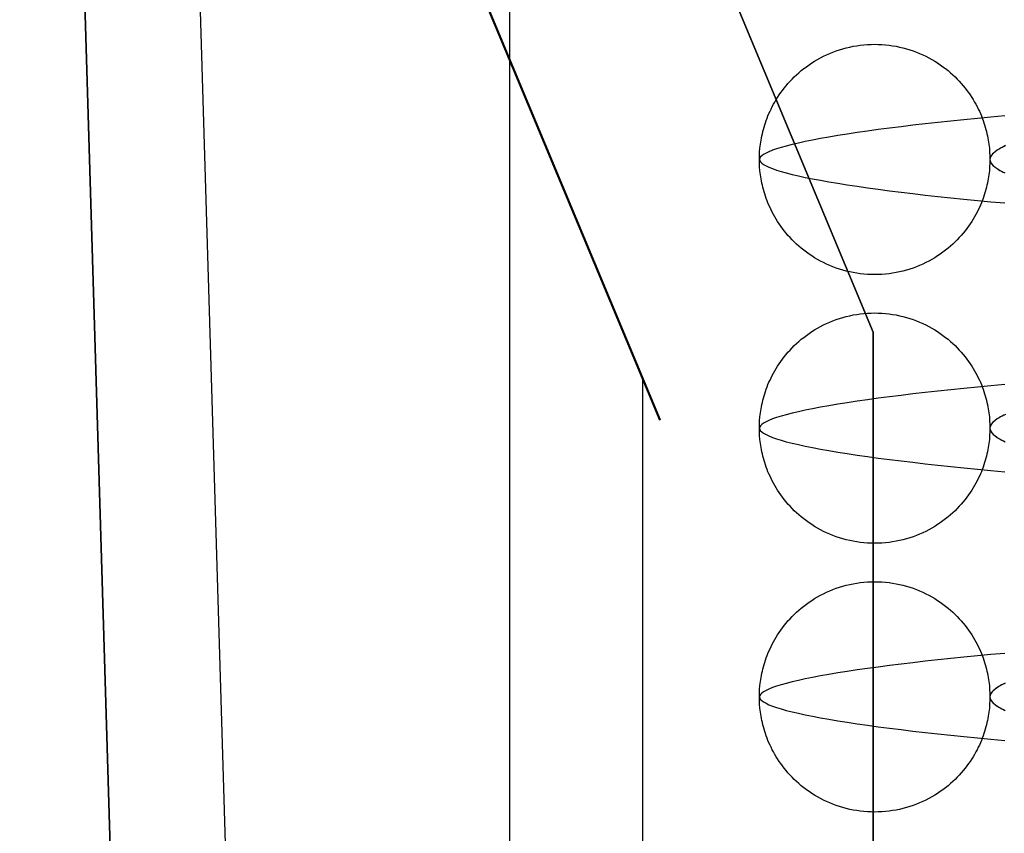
# Model space of a CAD drawing. Header units: millimetres. Extents: x -88 to 88, y -12 to 103.
# Tile 209 of 256: x -36.38 to -35.1, y 13.48 to 14.54. Entities that reach past the tile are written whole.
import ezdxf

# ---------------------------------------------------------------- set-up
doc = ezdxf.new("R2010")
doc.units = ezdxf.units.MM
doc.layers.add('Default', color=7, linetype='Continuous', true_color=0x000000)

msp = doc.modelspace()

# ---------------------------------------------------------------- linework, layer by layer
at = {"layer": 'Default', "color": 254, "true_color": 0xcad1ee, "extrusion": (1, 0, 0)}
for points in [[(17.535, -3.27), (12.7371, -3.3537)], [(17.5315, -3.07), (12.7336, -3.1538)], [(14.4352, -3.07), (14.4352, -3.27)], [(14.3811, -3.125), (14.3846, -3.325)], [(14.1352, -3.07), (14.1352, -3.27)], [(14.0769, -3.3304), (14.0734, -3.1304)], [(12.8371, -3.352), (14.0769, -3.3304)], [(14.0734, -3.1304), (12.8336, -3.152)]]:
    msp.add_lwpolyline(points, dxfattribs=at)
at = {"layer": 'Default', "color": 254, "true_color": 0xcad1ee}
for points in [[(-36.2533, 13.1897), (-36.3791, 17.3829)], [(-36.2533, 13.1897), (-36.3791, 17.3829)], [(-36.3791, 17.3829), (-36.2533, 13.1897)], [(-36.3791, 17.3829), (-36.2533, 13.1897)], [(-36.2292, 17.3874), (-36.1033, 13.1942)], [(-35.7412, 10.397), (-35.7412, 17.2352)], [(-35.5182, 14.7352), (-35.2682, 14.1352)], [(-35.5182, 14.7352), (-35.2682, 14.1352)], [(-35.2682, 14.1352), (-35.5182, 14.7352)], [(-35.4162, 14.3602), (-35.4161, 14.3649), (-35.4159, 14.3699), (-35.4155, 14.3749), (-35.4148, 14.3801), (-35.4145, 14.3827), (-35.414, 14.3854), (-35.4135, 14.3881), (-35.413, 14.3909), (-35.4124, 14.3937), (-35.4117, 14.3965), (-35.411, 14.3993), (-35.4102, 14.4022), (-35.4093, 14.4051), (-35.4084, 14.408), (-35.4073, 14.4109), (-35.4062, 14.4139), (-35.4051, 14.4169), (-35.4038, 14.4199), (-35.4024, 14.4229), (-35.401, 14.4259), (-35.3995, 14.429), (-35.3979, 14.432), (-35.3962, 14.435), (-35.3944, 14.4381), (-35.3925, 14.4411), (-35.3905, 14.4442), (-35.3884, 14.4472), (-35.3862, 14.4502), (-35.3839, 14.4532), (-35.3815, 14.4561), (-35.379, 14.4591), (-35.3763, 14.462), (-35.3736, 14.4649), (-35.3708, 14.4677), (-35.3679, 14.4705), (-35.3648, 14.4732), (-35.3617, 14.4759), (-35.3584, 14.4785), (-35.355, 14.481), (-35.3516, 14.4835), (-35.348, 14.4859), (-35.3444, 14.4882), (-35.3406, 14.4904), (-35.3368, 14.4925), (-35.3328, 14.4946), (-35.3288, 14.4965), (-35.3247, 14.4983), (-35.3205, 14.5), (-35.3163, 14.5016), (-35.3119, 14.503), (-35.3075, 14.5044), (-35.3031, 14.5056), (-35.2986, 14.5066), (-35.2941, 14.5076), (-35.2895, 14.5084), (-35.2849, 14.509), (-35.2802, 14.5095), (-35.2755, 14.5099), (-35.2709, 14.5101), (-35.2662, 14.5102), (-35.2615, 14.5101), (-35.2568, 14.5099), (-35.2521, 14.5095), (-35.2475, 14.509), (-35.2429, 14.5084), (-35.2383, 14.5076), (-35.2338, 14.5066), (-35.2293, 14.5056), (-35.2248, 14.5044), (-35.2204, 14.503), (-35.2161, 14.5016), (-35.2118, 14.5), (-35.2077, 14.4983), (-35.2035, 14.4965), (-35.1995, 14.4946), (-35.1956, 14.4925), (-35.1917, 14.4904), (-35.188, 14.4882), (-35.1843, 14.4859), (-35.1808, 14.4835), (-35.1773, 14.481), (-35.174, 14.4785), (-35.1707, 14.4759), (-35.1675, 14.4732), (-35.1645, 14.4705), (-35.1616, 14.4677), (-35.1587, 14.4649), (-35.156, 14.462), (-35.1534, 14.4591), (-35.1509, 14.4561), (-35.1485, 14.4532), (-35.1462, 14.4502), (-35.144, 14.4472), (-35.1419, 14.4442), (-35.1399, 14.4411), (-35.138, 14.4381), (-35.1362, 14.435), (-35.1345, 14.432), (-35.1329, 14.429), (-35.1313, 14.4259), (-35.1299, 14.4229), (-35.1286, 14.4199), (-35.1273, 14.4169), (-35.1261, 14.4139), (-35.125, 14.4109), (-35.124, 14.408), (-35.1231, 14.4051), (-35.1222, 14.4022), (-35.1214, 14.3993), (-35.1206, 14.3965), (-35.12, 14.3937), (-35.1194, 14.3909), (-35.1188, 14.3881), (-35.1183, 14.3854), (-35.1179, 14.3827), (-35.1175, 14.3801), (-35.1169, 14.3749), (-35.1165, 14.3699), (-35.1163, 14.3649), (-35.1162, 14.3602)], [(-35.1162, 14.3602), (-35.1163, 14.3554), (-35.1165, 14.3505), (-35.1169, 14.3455), (-35.1175, 14.3403), (-35.1179, 14.3376), (-35.1183, 14.3349), (-35.1188, 14.3322), (-35.1194, 14.3295), (-35.12, 14.3267), (-35.1206, 14.3239), (-35.1214, 14.3211), (-35.1222, 14.3182), (-35.1231, 14.3153), (-35.124, 14.3124), (-35.125, 14.3094), (-35.1261, 14.3065), (-35.1273, 14.3035), (-35.1286, 14.3005), (-35.1299, 14.2975), (-35.1313, 14.2945), (-35.1329, 14.2914), (-35.1345, 14.2884), (-35.1362, 14.2853), (-35.138, 14.2823), (-35.1399, 14.2793), (-35.1419, 14.2762), (-35.144, 14.2732), (-35.1462, 14.2702), (-35.1485, 14.2672), (-35.1509, 14.2642), (-35.1534, 14.2613), (-35.156, 14.2584), (-35.1587, 14.2555), (-35.1616, 14.2527), (-35.1645, 14.2499), (-35.1675, 14.2472), (-35.1707, 14.2445), (-35.174, 14.2419), (-35.1773, 14.2393), (-35.1808, 14.2369), (-35.1843, 14.2345), (-35.188, 14.2322), (-35.1917, 14.23), (-35.1956, 14.2278), (-35.1995, 14.2258), (-35.2035, 14.2239), (-35.2077, 14.2221), (-35.2118, 14.2204), (-35.2161, 14.2188), (-35.2204, 14.2173), (-35.2248, 14.216), (-35.2293, 14.2148), (-35.2338, 14.2137), (-35.2383, 14.2128), (-35.2429, 14.212), (-35.2475, 14.2114), (-35.2521, 14.2108), (-35.2568, 14.2105), (-35.2615, 14.2103), (-35.2662, 14.2102), (-35.2709, 14.2103), (-35.2755, 14.2105), (-35.2802, 14.2108), (-35.2849, 14.2114), (-35.2895, 14.212), (-35.2941, 14.2128), (-35.2986, 14.2137), (-35.3031, 14.2148), (-35.3075, 14.216), (-35.3119, 14.2173), (-35.3163, 14.2188), (-35.3205, 14.2204), (-35.3247, 14.2221), (-35.3288, 14.2239), (-35.3328, 14.2258), (-35.3368, 14.2278), (-35.3406, 14.23), (-35.3444, 14.2322), (-35.348, 14.2345), (-35.3516, 14.2369), (-35.355, 14.2393), (-35.3584, 14.2419), (-35.3617, 14.2445), (-35.3648, 14.2472), (-35.3679, 14.2499), (-35.3708, 14.2527), (-35.3736, 14.2555), (-35.3763, 14.2584), (-35.379, 14.2613), (-35.3815, 14.2642), (-35.3839, 14.2672), (-35.3862, 14.2702), (-35.3884, 14.2732), (-35.3905, 14.2762), (-35.3925, 14.2793), (-35.3944, 14.2823), (-35.3962, 14.2853), (-35.3979, 14.2884), (-35.3995, 14.2914), (-35.401, 14.2945), (-35.4024, 14.2975), (-35.4038, 14.3005), (-35.4051, 14.3035), (-35.4062, 14.3065), (-35.4073, 14.3094), (-35.4084, 14.3124), (-35.4093, 14.3153), (-35.4102, 14.3182), (-35.411, 14.3211), (-35.4117, 14.3239), (-35.4124, 14.3267), (-35.413, 14.3295), (-35.4135, 14.3322), (-35.414, 14.3349), (-35.4145, 14.3376), (-35.4148, 14.3403), (-35.4155, 14.3455), (-35.4159, 14.3505), (-35.4161, 14.3554), (-35.4162, 14.3602)], [(-35.4162, 14.0102), (-35.4161, 14.0149), (-35.4159, 14.0199), (-35.4155, 14.0249), (-35.4148, 14.0301), (-35.4145, 14.0327), (-35.414, 14.0354), (-35.4135, 14.0381), (-35.413, 14.0409), (-35.4124, 14.0437), (-35.4117, 14.0465), (-35.411, 14.0493), (-35.4102, 14.0522), (-35.4093, 14.0551), (-35.4084, 14.058), (-35.4073, 14.0609), (-35.4062, 14.0639), (-35.4051, 14.0669), (-35.4038, 14.0699), (-35.4024, 14.0729), (-35.401, 14.0759), (-35.3995, 14.079), (-35.3979, 14.082), (-35.3962, 14.085), (-35.3944, 14.0881), (-35.3925, 14.0911), (-35.3905, 14.0942), (-35.3884, 14.0972), (-35.3862, 14.1002), (-35.3839, 14.1032), (-35.3815, 14.1061), (-35.379, 14.1091), (-35.3763, 14.112), (-35.3736, 14.1149), (-35.3708, 14.1177), (-35.3679, 14.1205), (-35.3648, 14.1232), (-35.3617, 14.1259), (-35.3584, 14.1285), (-35.355, 14.131), (-35.3516, 14.1335), (-35.348, 14.1359), (-35.3444, 14.1382), (-35.3406, 14.1404), (-35.3368, 14.1425), (-35.3328, 14.1446), (-35.3288, 14.1465), (-35.3247, 14.1483), (-35.3205, 14.15), (-35.3163, 14.1516), (-35.3119, 14.153), (-35.3075, 14.1544), (-35.3031, 14.1556), (-35.2986, 14.1566), (-35.2941, 14.1576), (-35.2895, 14.1584), (-35.2849, 14.159), (-35.2802, 14.1595), (-35.2755, 14.1599), (-35.2709, 14.1601), (-35.2662, 14.1602), (-35.2615, 14.1601), (-35.2568, 14.1599), (-35.2521, 14.1595), (-35.2475, 14.159), (-35.2429, 14.1584), (-35.2383, 14.1576), (-35.2338, 14.1566), (-35.2293, 14.1556), (-35.2248, 14.1544), (-35.2204, 14.153), (-35.2161, 14.1516), (-35.2118, 14.15), (-35.2077, 14.1483), (-35.2035, 14.1465), (-35.1995, 14.1446), (-35.1956, 14.1425), (-35.1917, 14.1404), (-35.188, 14.1382), (-35.1843, 14.1359), (-35.1808, 14.1335), (-35.1773, 14.131), (-35.174, 14.1285), (-35.1707, 14.1259), (-35.1675, 14.1232), (-35.1645, 14.1205), (-35.1616, 14.1177), (-35.1587, 14.1149), (-35.156, 14.112), (-35.1534, 14.1091), (-35.1509, 14.1061), (-35.1485, 14.1032), (-35.1462, 14.1002), (-35.144, 14.0972), (-35.1419, 14.0942), (-35.1399, 14.0911), (-35.138, 14.0881), (-35.1362, 14.085), (-35.1345, 14.082), (-35.1329, 14.079), (-35.1313, 14.0759), (-35.1299, 14.0729), (-35.1286, 14.0699), (-35.1273, 14.0669), (-35.1261, 14.0639), (-35.125, 14.0609), (-35.124, 14.058), (-35.1231, 14.0551), (-35.1222, 14.0522), (-35.1214, 14.0493), (-35.1206, 14.0465), (-35.12, 14.0437), (-35.1194, 14.0409), (-35.1188, 14.0381), (-35.1183, 14.0354), (-35.1179, 14.0327), (-35.1175, 14.0301), (-35.1169, 14.0249), (-35.1165, 14.0199), (-35.1163, 14.0149), (-35.1162, 14.0102)], [(-35.2682, 14.1352), (-35.2682, 12.5352)], [(-35.2682, 14.1352), (-35.2682, 12.5352)], [(-35.2682, 12.5352), (-35.2682, 14.1352)], [(-35.5682, 14.0753), (-35.5682, 12.8351)], [(-35.1162, 14.0102), (-35.1163, 14.0054), (-35.1165, 14.0005), (-35.1169, 13.9955), (-35.1175, 13.9903), (-35.1179, 13.9876), (-35.1183, 13.9849), (-35.1188, 13.9822), (-35.1194, 13.9795), (-35.12, 13.9767), (-35.1206, 13.9739), (-35.1214, 13.9711), (-35.1222, 13.9682), (-35.1231, 13.9653), (-35.124, 13.9624), (-35.125, 13.9594), (-35.1261, 13.9565), (-35.1273, 13.9535), (-35.1286, 13.9505), (-35.1299, 13.9475), (-35.1313, 13.9445), (-35.1329, 13.9414), (-35.1345, 13.9384), (-35.1362, 13.9353), (-35.138, 13.9323), (-35.1399, 13.9293), (-35.1419, 13.9262), (-35.144, 13.9232), (-35.1462, 13.9202), (-35.1485, 13.9172), (-35.1509, 13.9142), (-35.1534, 13.9113), (-35.156, 13.9084), (-35.1587, 13.9055), (-35.1616, 13.9027), (-35.1645, 13.8999), (-35.1675, 13.8972), (-35.1707, 13.8945), (-35.174, 13.8919), (-35.1773, 13.8893), (-35.1808, 13.8869), (-35.1843, 13.8845), (-35.188, 13.8822), (-35.1917, 13.88), (-35.1956, 13.8778), (-35.1995, 13.8758), (-35.2035, 13.8739), (-35.2077, 13.8721), (-35.2118, 13.8704), (-35.2161, 13.8688), (-35.2204, 13.8673), (-35.2248, 13.866), (-35.2293, 13.8648), (-35.2338, 13.8637), (-35.2383, 13.8628), (-35.2429, 13.862), (-35.2475, 13.8614), (-35.2521, 13.8608), (-35.2568, 13.8605), (-35.2615, 13.8603), (-35.2662, 13.8602), (-35.2709, 13.8603), (-35.2755, 13.8605), (-35.2802, 13.8608), (-35.2849, 13.8614), (-35.2895, 13.862), (-35.2941, 13.8628), (-35.2986, 13.8637), (-35.3031, 13.8648), (-35.3075, 13.866), (-35.3119, 13.8673), (-35.3163, 13.8688), (-35.3205, 13.8704), (-35.3247, 13.8721), (-35.3288, 13.8739), (-35.3328, 13.8758), (-35.3368, 13.8778), (-35.3406, 13.88), (-35.3444, 13.8822), (-35.348, 13.8845), (-35.3516, 13.8869), (-35.355, 13.8893), (-35.3584, 13.8919), (-35.3617, 13.8945), (-35.3648, 13.8972), (-35.3679, 13.8999), (-35.3708, 13.9027), (-35.3736, 13.9055), (-35.3763, 13.9084), (-35.379, 13.9113), (-35.3815, 13.9142), (-35.3839, 13.9172), (-35.3862, 13.9202), (-35.3884, 13.9232), (-35.3905, 13.9262), (-35.3925, 13.9293), (-35.3944, 13.9323), (-35.3962, 13.9353), (-35.3979, 13.9384), (-35.3995, 13.9414), (-35.401, 13.9445), (-35.4024, 13.9475), (-35.4038, 13.9505), (-35.4051, 13.9535), (-35.4062, 13.9565), (-35.4073, 13.9594), (-35.4084, 13.9624), (-35.4093, 13.9653), (-35.4102, 13.9682), (-35.411, 13.9711), (-35.4117, 13.9739), (-35.4124, 13.9767), (-35.413, 13.9795), (-35.4135, 13.9822), (-35.414, 13.9849), (-35.4145, 13.9876), (-35.4148, 13.9903), (-35.4155, 13.9955), (-35.4159, 14.0005), (-35.4161, 14.0054), (-35.4162, 14.0102)], [(-35.4162, 13.6602), (-35.4161, 13.6649), (-35.4159, 13.6699), (-35.4155, 13.6749), (-35.4148, 13.6801), (-35.4145, 13.6827), (-35.414, 13.6854), (-35.4135, 13.6881), (-35.413, 13.6909), (-35.4124, 13.6937), (-35.4117, 13.6965), (-35.411, 13.6993), (-35.4102, 13.7022), (-35.4093, 13.7051), (-35.4084, 13.708), (-35.4073, 13.7109), (-35.4062, 13.7139), (-35.4051, 13.7169), (-35.4038, 13.7199), (-35.4024, 13.7229), (-35.401, 13.7259), (-35.3995, 13.729), (-35.3979, 13.732), (-35.3962, 13.735), (-35.3944, 13.7381), (-35.3925, 13.7411), (-35.3905, 13.7442), (-35.3884, 13.7472), (-35.3862, 13.7502), (-35.3839, 13.7532), (-35.3815, 13.7561), (-35.379, 13.7591), (-35.3763, 13.762), (-35.3736, 13.7649), (-35.3708, 13.7677), (-35.3679, 13.7705), (-35.3648, 13.7732), (-35.3617, 13.7759), (-35.3584, 13.7785), (-35.355, 13.781), (-35.3516, 13.7835), (-35.348, 13.7859), (-35.3444, 13.7882), (-35.3406, 13.7904), (-35.3368, 13.7925), (-35.3328, 13.7946), (-35.3288, 13.7965), (-35.3247, 13.7983), (-35.3205, 13.8), (-35.3163, 13.8016), (-35.3119, 13.803), (-35.3075, 13.8044), (-35.3031, 13.8056), (-35.2986, 13.8066), (-35.2941, 13.8076), (-35.2895, 13.8084), (-35.2849, 13.809), (-35.2802, 13.8095), (-35.2755, 13.8099), (-35.2709, 13.8101), (-35.2662, 13.8102), (-35.2615, 13.8101), (-35.2568, 13.8099), (-35.2521, 13.8095), (-35.2475, 13.809), (-35.2429, 13.8084), (-35.2383, 13.8076), (-35.2338, 13.8066), (-35.2293, 13.8056), (-35.2248, 13.8044), (-35.2204, 13.803), (-35.2161, 13.8016), (-35.2118, 13.8), (-35.2077, 13.7983), (-35.2035, 13.7965), (-35.1995, 13.7946), (-35.1956, 13.7925), (-35.1917, 13.7904), (-35.188, 13.7882), (-35.1843, 13.7859), (-35.1808, 13.7835), (-35.1773, 13.781), (-35.174, 13.7785), (-35.1707, 13.7759), (-35.1675, 13.7732), (-35.1645, 13.7705), (-35.1616, 13.7677), (-35.1587, 13.7649), (-35.156, 13.762), (-35.1534, 13.7591), (-35.1509, 13.7561), (-35.1485, 13.7532), (-35.1462, 13.7502), (-35.144, 13.7472), (-35.1419, 13.7442), (-35.1399, 13.7411), (-35.138, 13.7381), (-35.1362, 13.735), (-35.1345, 13.732), (-35.1329, 13.729), (-35.1313, 13.7259), (-35.1299, 13.7229), (-35.1286, 13.7199), (-35.1273, 13.7169), (-35.1261, 13.7139), (-35.125, 13.7109), (-35.124, 13.708), (-35.1231, 13.7051), (-35.1222, 13.7022), (-35.1214, 13.6993), (-35.1206, 13.6965), (-35.12, 13.6937), (-35.1194, 13.6909), (-35.1188, 13.6881), (-35.1183, 13.6854), (-35.1179, 13.6827), (-35.1175, 13.6801), (-35.1169, 13.6749), (-35.1165, 13.6699), (-35.1163, 13.6649), (-35.1162, 13.6602)], [(-35.1162, 13.6602), (-35.1163, 13.6554), (-35.1165, 13.6505), (-35.1169, 13.6455), (-35.1175, 13.6403), (-35.1179, 13.6376), (-35.1183, 13.6349), (-35.1188, 13.6322), (-35.1194, 13.6295), (-35.12, 13.6267), (-35.1206, 13.6239), (-35.1214, 13.6211), (-35.1222, 13.6182), (-35.1231, 13.6153), (-35.124, 13.6124), (-35.125, 13.6094), (-35.1261, 13.6065), (-35.1273, 13.6035), (-35.1286, 13.6005), (-35.1299, 13.5975), (-35.1313, 13.5945), (-35.1329, 13.5914), (-35.1345, 13.5884), (-35.1362, 13.5853), (-35.138, 13.5823), (-35.1399, 13.5793), (-35.1419, 13.5762), (-35.144, 13.5732), (-35.1462, 13.5702), (-35.1485, 13.5672), (-35.1509, 13.5642), (-35.1534, 13.5613), (-35.156, 13.5584), (-35.1587, 13.5555), (-35.1616, 13.5527), (-35.1645, 13.5499), (-35.1675, 13.5472), (-35.1707, 13.5445), (-35.174, 13.5419), (-35.1773, 13.5393), (-35.1808, 13.5369), (-35.1843, 13.5345), (-35.188, 13.5322), (-35.1917, 13.53), (-35.1956, 13.5278), (-35.1995, 13.5258), (-35.2035, 13.5239), (-35.2077, 13.5221), (-35.2118, 13.5204), (-35.2161, 13.5188), (-35.2204, 13.5173), (-35.2248, 13.516), (-35.2293, 13.5148), (-35.2338, 13.5137), (-35.2383, 13.5128), (-35.2429, 13.512), (-35.2475, 13.5114), (-35.2521, 13.5108), (-35.2568, 13.5105), (-35.2615, 13.5103), (-35.2662, 13.5102), (-35.2709, 13.5103), (-35.2755, 13.5105), (-35.2802, 13.5108), (-35.2849, 13.5114), (-35.2895, 13.512), (-35.2941, 13.5128), (-35.2986, 13.5137), (-35.3031, 13.5148), (-35.3075, 13.516), (-35.3119, 13.5173), (-35.3163, 13.5188), (-35.3205, 13.5204), (-35.3247, 13.5221), (-35.3288, 13.5239), (-35.3328, 13.5258), (-35.3368, 13.5278), (-35.3406, 13.53), (-35.3444, 13.5322), (-35.348, 13.5345), (-35.3516, 13.5369), (-35.355, 13.5393), (-35.3584, 13.5419), (-35.3617, 13.5445), (-35.3648, 13.5472), (-35.3679, 13.5499), (-35.3708, 13.5527), (-35.3736, 13.5555), (-35.3763, 13.5584), (-35.379, 13.5613), (-35.3815, 13.5642), (-35.3839, 13.5672), (-35.3862, 13.5702), (-35.3884, 13.5732), (-35.3905, 13.5762), (-35.3925, 13.5793), (-35.3944, 13.5823), (-35.3962, 13.5853), (-35.3979, 13.5884), (-35.3995, 13.5914), (-35.401, 13.5945), (-35.4024, 13.5975), (-35.4038, 13.6005), (-35.4051, 13.6035), (-35.4062, 13.6065), (-35.4073, 13.6094), (-35.4084, 13.6124), (-35.4093, 13.6153), (-35.4102, 13.6182), (-35.411, 13.6211), (-35.4117, 13.6239), (-35.4124, 13.6267), (-35.413, 13.6295), (-35.4135, 13.6322), (-35.414, 13.6349), (-35.4145, 13.6376), (-35.4148, 13.6403), (-35.4155, 13.6455), (-35.4159, 13.6505), (-35.4161, 13.6554), (-35.4162, 13.6602)]]:
    msp.add_lwpolyline(points, dxfattribs=at)
at = {"layer": 'Default', "color": 254, "true_color": 0xcad1ee, "extrusion": (0.006197, -0.01487, 0.99987)}
for points in [[(-35.5469, 14.0225), (-35.8034, 14.638)], [(-35.5475, 14.0223), (-35.804, 14.6378)], [(-35.8046, 14.6375), (-35.5481, 14.022)]]:
    msp.add_lwpolyline(points, dxfattribs=at)
at = {"layer": 'Default', "color": 254, "true_color": 0xcad1ee}
for points in [[(-35.0968, 14.4169, -3.5263), (-35.1148, 14.4153, -3.5378), (-35.1325, 14.4136, -3.55), (-35.15, 14.4119, -3.5629), (-35.1671, 14.4101, -3.5764), (-35.1839, 14.4084, -3.5905), (-35.2003, 14.4065, -3.6052), (-35.2163, 14.4047, -3.6205), (-35.2318, 14.4028, -3.6365), (-35.2469, 14.401, -3.6529), (-35.2615, 14.3991, -3.67), (-35.2755, 14.3971, -3.6875), (-35.289, 14.3952, -3.7056), (-35.3018, 14.3933, -3.7241), (-35.3141, 14.3913, -3.7431), (-35.3257, 14.3894, -3.7625), (-35.3367, 14.3874, -3.7823), (-35.347, 14.3855, -3.8024), (-35.3566, 14.3835, -3.8228), (-35.3655, 14.3816, -3.8435), (-35.3737, 14.3797, -3.8644), (-35.3812, 14.3777, -3.8855), (-35.3879, 14.3759, -3.9068), (-35.394, 14.374, -3.9283), (-35.3993, 14.3722, -3.9498), (-35.4038, 14.3703, -3.9714), (-35.4076, 14.3686, -3.993), (-35.4107, 14.3668, -4.0145), (-35.4131, 14.3651, -4.0361), (-35.4148, 14.3634, -4.0575), (-35.4158, 14.3618, -4.0788), (-35.4162, 14.3602, -4.1), (-35.4158, 14.3586, -4.1212), (-35.4148, 14.3569, -4.1425), (-35.4131, 14.3553, -4.1639), (-35.4107, 14.3536, -4.1855), (-35.4076, 14.3518, -4.207), (-35.4038, 14.35, -4.2286), (-35.3993, 14.3482, -4.2502), (-35.394, 14.3464, -4.2717), (-35.3879, 14.3445, -4.2932), (-35.3812, 14.3426, -4.3145), (-35.3737, 14.3407, -4.3356), (-35.3655, 14.3388, -4.3565), (-35.3566, 14.3369, -4.3772), (-35.347, 14.3349, -4.3976), (-35.3367, 14.333, -4.4177), (-35.3257, 14.331, -4.4375), (-35.3141, 14.3291, -4.4569), (-35.3018, 14.3271, -4.4759), (-35.289, 14.3252, -4.4944), (-35.2755, 14.3232, -4.5125), (-35.2615, 14.3213, -4.53), (-35.2469, 14.3194, -4.5471), (-35.2318, 14.3175, -4.5635), (-35.2163, 14.3157, -4.5795), (-35.2003, 14.3138, -4.5948), (-35.1839, 14.312, -4.6095), (-35.1671, 14.3102, -4.6237), (-35.15, 14.3085, -4.6371), (-35.1325, 14.3068, -4.65), (-35.1148, 14.3051, -4.6622), (-35.0968, 14.3035, -4.6737)], [(-35.0959, 14.3782, -3.9784), (-35.0982, 14.377, -3.9853), (-35.1004, 14.3759, -3.9923), (-35.1024, 14.3748, -3.9994), (-35.1043, 14.3737, -4.0064), (-35.1061, 14.3726, -4.0136), (-35.1077, 14.3715, -4.0207), (-35.1092, 14.3704, -4.0279), (-35.1105, 14.3694, -4.0349), (-35.1117, 14.3684, -4.0419), (-35.1127, 14.3673, -4.0489), (-35.1136, 14.3663, -4.0559), (-35.1143, 14.3653, -4.063), (-35.115, 14.3643, -4.07), (-35.1155, 14.3633, -4.0771), (-35.1158, 14.3623, -4.0842), (-35.1161, 14.3614, -4.0912), (-35.1162, 14.3604, -4.0982), (-35.1161, 14.3595, -4.1052), (-35.116, 14.3585, -4.1122), (-35.1157, 14.3576, -4.1191), (-35.1153, 14.3566, -4.1261), (-35.1147, 14.3556, -4.1331), (-35.114, 14.3546, -4.14), (-35.1132, 14.3536, -4.1473), (-35.1122, 14.3525, -4.1547), (-35.111, 14.3514, -4.1619), (-35.1097, 14.3504, -4.1692), (-35.1083, 14.3493, -4.1764), (-35.1068, 14.3482, -4.1835), (-35.1051, 14.3471, -4.1906), (-35.1032, 14.346, -4.1977), (-35.1012, 14.3449, -4.2048), (-35.0991, 14.3438, -4.2118), (-35.0969, 14.3427, -4.2187)], [(-35.0967, 14.3777, -3.9809), (-35.1005, 14.3759, -3.9927), (-35.1038, 14.374, -4.0046), (-35.1068, 14.3722, -4.0166), (-35.1093, 14.3703, -4.0285), (-35.1114, 14.3686, -4.0405), (-35.1132, 14.3668, -4.0525), (-35.1145, 14.3651, -4.0645), (-35.1154, 14.3634, -4.0764), (-35.116, 14.3618, -4.0882), (-35.1162, 14.3602, -4.1), (-35.116, 14.3586, -4.1118), (-35.1154, 14.3569, -4.1236), (-35.1145, 14.3553, -4.1355), (-35.1132, 14.3536, -4.1475), (-35.1114, 14.3518, -4.1595), (-35.1093, 14.35, -4.1715), (-35.1068, 14.3482, -4.1834), (-35.1038, 14.3464, -4.1954), (-35.1005, 14.3445, -4.2073), (-35.0967, 14.3426, -4.2191)], [(-35.0968, 14.0669, -3.5263), (-35.1148, 14.0653, -3.5378), (-35.1325, 14.0636, -3.55), (-35.15, 14.0619, -3.5629), (-35.1671, 14.0601, -3.5764), (-35.1839, 14.0584, -3.5905), (-35.2003, 14.0565, -3.6052), (-35.2163, 14.0547, -3.6205), (-35.2318, 14.0528, -3.6365), (-35.2469, 14.051, -3.6529), (-35.2615, 14.0491, -3.67), (-35.2755, 14.0471, -3.6875), (-35.289, 14.0452, -3.7056), (-35.3018, 14.0433, -3.7241), (-35.3141, 14.0413, -3.7431), (-35.3257, 14.0394, -3.7625), (-35.3367, 14.0374, -3.7823), (-35.347, 14.0355, -3.8024), (-35.3566, 14.0335, -3.8228), (-35.3655, 14.0316, -3.8435), (-35.3737, 14.0297, -3.8644), (-35.3812, 14.0277, -3.8855), (-35.3879, 14.0259, -3.9068), (-35.394, 14.024, -3.9283), (-35.3993, 14.0222, -3.9498), (-35.4038, 14.0203, -3.9714), (-35.4076, 14.0186, -3.993), (-35.4107, 14.0168, -4.0145), (-35.4131, 14.0151, -4.0361), (-35.4148, 14.0134, -4.0575), (-35.4158, 14.0118, -4.0788), (-35.4162, 14.0102, -4.1), (-35.4158, 14.0086, -4.1212), (-35.4148, 14.0069, -4.1425), (-35.4131, 14.0053, -4.1639), (-35.4107, 14.0036, -4.1855), (-35.4076, 14.0018, -4.207), (-35.4038, 14, -4.2286), (-35.3993, 13.9982, -4.2502), (-35.394, 13.9964, -4.2717), (-35.3879, 13.9945, -4.2932), (-35.3812, 13.9926, -4.3145), (-35.3737, 13.9907, -4.3356), (-35.3655, 13.9888, -4.3565), (-35.3566, 13.9869, -4.3772), (-35.347, 13.9849, -4.3976), (-35.3367, 13.983, -4.4177), (-35.3257, 13.981, -4.4375), (-35.3141, 13.9791, -4.4569), (-35.3018, 13.9771, -4.4759), (-35.289, 13.9752, -4.4944), (-35.2755, 13.9732, -4.5125), (-35.2615, 13.9713, -4.53), (-35.2469, 13.9694, -4.5471), (-35.2318, 13.9675, -4.5635), (-35.2163, 13.9657, -4.5795), (-35.2003, 13.9638, -4.5948), (-35.1839, 13.962, -4.6095), (-35.1671, 13.9602, -4.6237), (-35.15, 13.9585, -4.6371), (-35.1325, 13.9568, -4.65), (-35.1148, 13.9551, -4.6622), (-35.0968, 13.9535, -4.6737)], [(-35.0958, 14.0282, -3.9781), (-35.0981, 14.0271, -3.985), (-35.1003, 14.026, -3.9919), (-35.1023, 14.0249, -3.9988), (-35.1042, 14.0238, -4.0058), (-35.1059, 14.0227, -4.0128), (-35.1075, 14.0217, -4.0199), (-35.109, 14.0206, -4.027), (-35.1103, 14.0195, -4.0341), (-35.1115, 14.0185, -4.0413), (-35.1126, 14.0174, -4.0484), (-35.1135, 14.0164, -4.0556), (-35.1143, 14.0153, -4.0629), (-35.115, 14.0143, -4.0701), (-35.1155, 14.0133, -4.0774), (-35.1159, 14.0123, -4.0847), (-35.1161, 14.0113, -4.092), (-35.1162, 14.0103, -4.0993), (-35.1161, 14.0093, -4.1066), (-35.1159, 14.0083, -4.114), (-35.1156, 14.0073, -4.1212), (-35.1151, 14.0063, -4.1285), (-35.1145, 14.0052, -4.1358), (-35.1137, 14.0042, -4.143), (-35.1128, 14.0032, -4.1502), (-35.1118, 14.0021, -4.1574), (-35.1106, 14.001, -4.1645), (-35.1093, 14, -4.1717), (-35.1078, 13.9989, -4.1788), (-35.1062, 13.9978, -4.1858), (-35.1045, 13.9968, -4.1928), (-35.1027, 13.9957, -4.1998), (-35.1007, 13.9946, -4.2068), (-35.0985, 13.9935, -4.2137), (-35.0963, 13.9924, -4.2205)], [(-35.0967, 14.0277, -3.9809), (-35.1005, 14.0259, -3.9927), (-35.1038, 14.024, -4.0046), (-35.1068, 14.0222, -4.0166), (-35.1093, 14.0203, -4.0285), (-35.1114, 14.0186, -4.0405), (-35.1132, 14.0168, -4.0525), (-35.1145, 14.0151, -4.0645), (-35.1154, 14.0134, -4.0764), (-35.116, 14.0118, -4.0882), (-35.1162, 14.0102, -4.1), (-35.116, 14.0086, -4.1118), (-35.1154, 14.0069, -4.1236), (-35.1145, 14.0053, -4.1355), (-35.1132, 14.0036, -4.1475), (-35.1114, 14.0018, -4.1595), (-35.1093, 14, -4.1715), (-35.1068, 13.9982, -4.1834), (-35.1038, 13.9964, -4.1954), (-35.1005, 13.9945, -4.2073), (-35.0967, 13.9926, -4.2191)], [(-35.0968, 13.7169, -3.5263), (-35.1148, 13.7153, -3.5378), (-35.1325, 13.7136, -3.55), (-35.15, 13.7119, -3.5629), (-35.1671, 13.7101, -3.5764), (-35.1839, 13.7084, -3.5905), (-35.2003, 13.7065, -3.6052), (-35.2163, 13.7047, -3.6205), (-35.2318, 13.7028, -3.6365), (-35.2469, 13.701, -3.6529), (-35.2615, 13.6991, -3.67), (-35.2755, 13.6971, -3.6875), (-35.289, 13.6952, -3.7056), (-35.3018, 13.6933, -3.7241), (-35.3141, 13.6913, -3.7431), (-35.3257, 13.6894, -3.7625), (-35.3367, 13.6874, -3.7823), (-35.347, 13.6855, -3.8024), (-35.3566, 13.6835, -3.8228), (-35.3655, 13.6816, -3.8435), (-35.3737, 13.6797, -3.8644), (-35.3812, 13.6777, -3.8856), (-35.3879, 13.6759, -3.9068), (-35.394, 13.674, -3.9283), (-35.3993, 13.6722, -3.9498), (-35.4038, 13.6703, -3.9714), (-35.4076, 13.6686, -3.993), (-35.4107, 13.6668, -4.0145), (-35.4131, 13.6651, -4.0361), (-35.4148, 13.6634, -4.0575), (-35.4158, 13.6618, -4.0788), (-35.4162, 13.6602, -4.1), (-35.4158, 13.6586, -4.1212), (-35.4148, 13.6569, -4.1425), (-35.4131, 13.6553, -4.1639), (-35.4107, 13.6536, -4.1855), (-35.4076, 13.6518, -4.207), (-35.4038, 13.65, -4.2286), (-35.3993, 13.6482, -4.2502), (-35.394, 13.6464, -4.2717), (-35.3879, 13.6445, -4.2932), (-35.3812, 13.6426, -4.3145), (-35.3737, 13.6407, -4.3356), (-35.3655, 13.6388, -4.3565), (-35.3566, 13.6369, -4.3772), (-35.347, 13.6349, -4.3976), (-35.3367, 13.633, -4.4177), (-35.3257, 13.631, -4.4375), (-35.3141, 13.6291, -4.4569), (-35.3018, 13.6271, -4.4759), (-35.289, 13.6252, -4.4944), (-35.2755, 13.6232, -4.5125), (-35.2615, 13.6213, -4.53), (-35.2469, 13.6194, -4.5471), (-35.2318, 13.6175, -4.5635), (-35.2163, 13.6157, -4.5795), (-35.2003, 13.6138, -4.5948), (-35.1839, 13.612, -4.6095), (-35.1671, 13.6102, -4.6237), (-35.15, 13.6085, -4.6371), (-35.1325, 13.6068, -4.65), (-35.1148, 13.6051, -4.6622), (-35.0968, 13.6035, -4.6737)], [(-35.0964, 13.6779, -3.98), (-35.0987, 13.6768, -3.9869), (-35.1009, 13.6757, -3.9939), (-35.1029, 13.6746, -4.0009), (-35.1047, 13.6735, -4.008), (-35.1064, 13.6724, -4.0151), (-35.108, 13.6713, -4.0223), (-35.1095, 13.6702, -4.0295), (-35.1108, 13.6691, -4.0367), (-35.112, 13.6681, -4.044), (-35.113, 13.667, -4.0513), (-35.1139, 13.6659, -4.0586), (-35.1146, 13.665, -4.0656), (-35.1152, 13.664, -4.0725), (-35.1156, 13.663, -4.0795), (-35.1159, 13.6621, -4.0865), (-35.1161, 13.6611, -4.0934), (-35.1162, 13.6601, -4.1004), (-35.1161, 13.6592, -4.1074), (-35.1159, 13.6582, -4.1144), (-35.1156, 13.6572, -4.1215), (-35.1151, 13.6563, -4.1286), (-35.1145, 13.6553, -4.1356), (-35.1137, 13.6542, -4.1427), (-35.1129, 13.6532, -4.1497), (-35.1119, 13.6522, -4.1567), (-35.1107, 13.6512, -4.1637), (-35.1094, 13.6501, -4.1707), (-35.108, 13.6491, -4.1779), (-35.1064, 13.648, -4.1851), (-35.1047, 13.6469, -4.1922), (-35.1028, 13.6458, -4.1993), (-35.1008, 13.6447, -4.2063), (-35.0986, 13.6436, -4.2133), (-35.0964, 13.6424, -4.2203)], [(-35.0967, 13.6777, -3.9809), (-35.1005, 13.6759, -3.9927), (-35.1038, 13.674, -4.0046), (-35.1068, 13.6722, -4.0166), (-35.1093, 13.6703, -4.0285), (-35.1114, 13.6686, -4.0405), (-35.1132, 13.6668, -4.0525), (-35.1145, 13.6651, -4.0645), (-35.1154, 13.6634, -4.0764), (-35.116, 13.6618, -4.0882), (-35.1162, 13.6602, -4.1), (-35.116, 13.6586, -4.1118), (-35.1154, 13.6569, -4.1236), (-35.1145, 13.6553, -4.1355), (-35.1132, 13.6536, -4.1475), (-35.1114, 13.6518, -4.1595), (-35.1093, 13.65, -4.1715), (-35.1068, 13.6482, -4.1834), (-35.1038, 13.6464, -4.1954), (-35.1005, 13.6445, -4.2073), (-35.0967, 13.6426, -4.2191)]]:
    msp.add_polyline3d(points, dxfattribs=at)

doc.saveas('drawing.dxf')
